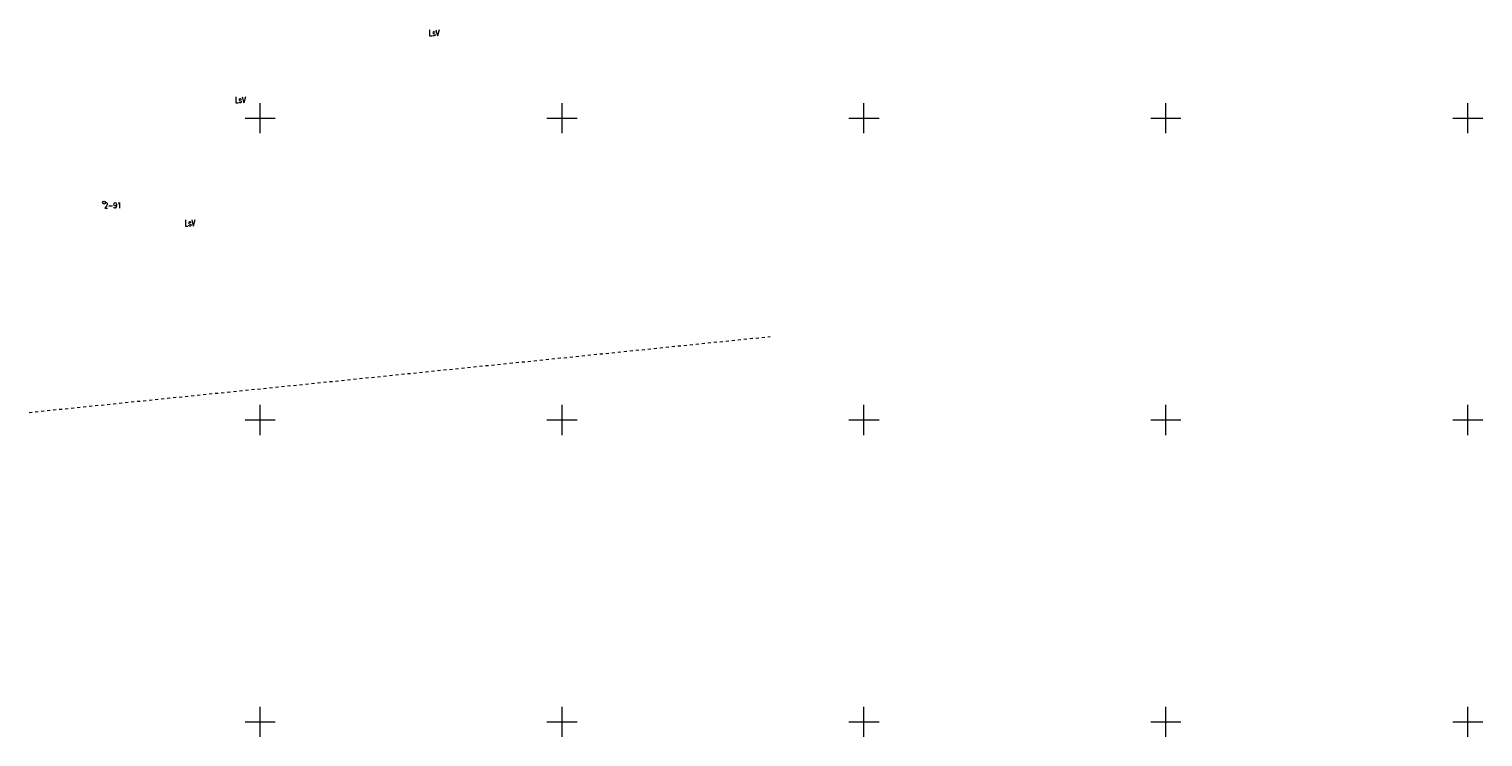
# Model space of a CAD drawing. Header units: metres. Extents: x 7428798 to 7429202, y 5612748 to 5613252.
# Tile 2 of 5: x 7428962 to 7429202, y 5612748 to 5612865. Entities that reach past the tile are written whole.
import ezdxf
from ezdxf.enums import TextEntityAlignment as Align

# ---------------------------------------------------------------- set-up
doc = ezdxf.new("R2010")
doc.units = ezdxf.units.M
doc.linetypes.add('1', pattern=[0])
doc.linetypes.add('GUZ', pattern=[1, 0.5, -0.5])
doc.layers.get('0').update_dxf_attribs({"color": 250, "linetype": 'CONTINUOUS', "lineweight": 100})
for name, color, linetype, lineweight in [('EUZOU_T_0', 3, 'CONTINUOUS', 25), ('LASY_L_0', 114, 'GUZ', 18), ('Numery_punktow', 7, 'CONTINUOUS', 9), ('Podzial_sekcyjny_krzyze', 7, '1', 18), ('Punkty', 7, 'CONTINUOUS', 18)]:
    doc.layers.add(name, color=color, linetype=linetype, lineweight=lineweight)
doc.styles.get("Standard").update_dxf_attribs({"font": 'Simplex.SHX', "width": 0.75})

# ---------------------------------------------------------------- blocks, each defined once
blk = doc.blocks.new('GRT')
at = {"linetype": 'CONTINUOUS'}
blk.add_circle((0, 0), 0.25, dxfattribs=at)

msp = doc.modelspace()

# ---------------------------------------------------------------- linework, layer by layer
at = {"layer": 'LASY_L_0', "linetype": 'GUZ'}
msp.add_line((7428961.74, 5612801.26), (7429084.45, 5612813.82), dxfattribs=at)
at = {"layer": 'Podzial_sekcyjny_krzyze'}
for p, q in [((7429000, 5612847.5), (7429000, 5612852.5)), ((7429050, 5612847.5), (7429050, 5612852.5)), ((7429100, 5612847.5), (7429100, 5612852.5)), ((7429150, 5612847.5), (7429150, 5612852.5)), ((7429200, 5612847.5), (7429200, 5612852.5)), ((7428997.5, 5612850), (7429002.5, 5612850)), ((7429047.5, 5612850), (7429052.5, 5612850)), ((7429097.5, 5612850), (7429102.5, 5612850)), ((7429147.5, 5612850), (7429152.5, 5612850)), ((7429197.5, 5612850), (7429202.5, 5612850)), ((7429000, 5612797.5), (7429000, 5612802.5)), ((7429050, 5612797.5), (7429050, 5612802.5)), ((7429100, 5612797.5), (7429100, 5612802.5)), ((7429150, 5612797.5), (7429150, 5612802.5)), ((7429200, 5612797.5), (7429200, 5612802.5)), ((7428997.5, 5612800), (7429002.5, 5612800)), ((7429047.5, 5612800), (7429052.5, 5612800)), ((7429097.5, 5612800), (7429102.5, 5612800)), ((7429147.5, 5612800), (7429152.5, 5612800)), ((7429197.5, 5612800), (7429202.5, 5612800)), ((7429000, 5612747.5), (7429000, 5612752.5)), ((7429050, 5612747.5), (7429050, 5612752.5)), ((7429100, 5612747.5), (7429100, 5612752.5)), ((7429150, 5612747.5), (7429150, 5612752.5)), ((7429200, 5612747.5), (7429200, 5612752.5)), ((7428997.5, 5612750), (7429002.5, 5612750)), ((7429047.5, 5612750), (7429052.5, 5612750)), ((7429097.5, 5612750), (7429102.5, 5612750)), ((7429147.5, 5612750), (7429152.5, 5612750)), ((7429197.5, 5612750), (7429202.5, 5612750))]:
    msp.add_line(p, q, dxfattribs=at)

# ---------------------------------------------------------------- block references
at = {"layer": 'Punkty'}
msp.add_blockref('GRT', (7428974.16, 5612836.01), dxfattribs=at)

# ---------------------------------------------------------------- texts
at = {"layer": 'EUZOU_T_0', "lineweight": 9, "width": 0.7}
for p in [(7429028.8, 5612864.12), (7428996.72, 5612853.03), (7428988.37, 5612832.63)]:
    msp.add_text('LsV', height=1, dxfattribs=at).set_placement(p, align=Align.MIDDLE)
at = {"layer": 'Numery_punktow', "width": 0.7}
msp.add_text('2-91', height=0.9, dxfattribs=at).set_placement((7428974.16, 5612836.01), align=Align.TOP_LEFT)

doc.saveas('drawing.dxf')
